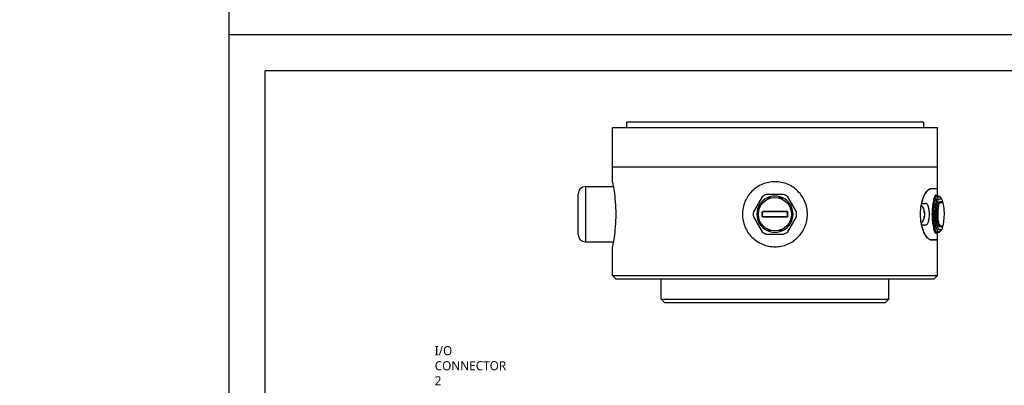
# Model space of a CAD drawing. Header units: millimetres. Extents: x 0 to 4378, y 0 to 2376.
# Tile 133 of 212: x 3306 to 3579, y 200 to 301. Entities that reach past the tile are written whole.
import ezdxf
from ezdxf.enums import TextEntityAlignment as Align

# ---------------------------------------------------------------- set-up
doc = ezdxf.new("R2010")
doc.units = ezdxf.units.MM
doc.header["$LTSCALE"] = 0.2
doc.layers.add('05_Section Line', color=3, linetype='Continuous')
doc.styles.add('Rainbow-2.5 Style', font='malgunsl.ttf')
doc.styles.add('Rainbow-5.0 Style', font='malgunsl.ttf')

# ---------------------------------------------------------------- blocks, each defined once
blk = doc.blocks.new('A$C869fea471123')
blk.add_lwpolyline([(0, 594), (841, 594), (841, 0), (0, 0)], close=True)
at = {"linetype": 'Continuous', "style": 'Rainbow-5.0 Style'}
for tag, p in [('PART_NAME', (743.885, 109.38)), ('DRAWING_NO', (729.868, 91.859)), ('REV', (803.455, 91.859)), ('제도', (768.414, 74.199)), ('DATE_1', (803.455, 74.199)), ('SCALE', (680.81, 69.082)), ('MATERIAL', (722.86, 69.082)), ('검도', (768.414, 60.182)), ('DATE_2', (803.455, 60.182)), ('승인', (768.414, 46.165)), ('DATE_3', (803.455, 46.165)), ('REFERENCE', (722.86, 41.049)), ('PAGE', (768.414, 32.288))]:
    blk.add_attdef(tag, text='', height=5.006, dxfattribs=at).set_placement(p, align=Align.MIDDLE_CENTER)
blk = doc.blocks.new('A$C0764560f')
for p, q in [((41.1, 50), (-41.1, 50)), ((-41.1, 50), (-41.1, 48.5)), ((41.1, 50), (41.1, 48.5)), ((-45, 48.5), (45, 48.5)), ((-45, 37.55), (-45, 48.5)), ((45, 37.55), (45, 48.5)), ((45, 37.55), (-45, 37.55)), ((45, 37.5), (-45, 37.5)), ((-45, 33.5), (-45, 37.5)), ((-43, 37.5), (-43, 37.55)), ((43, 37.5), (43, 37.55)), ((45, 31.55), (45, 37.5)), ((-54.5, 18.85), (-54.5, 30.15)), ((-52.5, 32.15), (-52.5, 16.85)), ((-52.5, 32.15), (-44.75, 32.15)), ((2.4, 30), (-2.4, 30)), ((42.82, 31.5), (43.08, 31.5)), ((45, 31.55), (43.08, 31.55)), ((45, 31.5), (43.08, 31.5)), ((45, 29.75), (45, 31.5)), ((-3.56, 29.33), (-5.96, 25.17)), ((-2.18, 29), (-0.95, 29)), ((0.95, 29), (2.18, 29)), ((5.96, 25.17), (3.56, 29.33)), ((40.61, 27.5), (40.64, 27.5)), ((40.64, 27.5), (41.67, 27.5)), ((44.82, 29.5), (44.29, 29.5)), ((44.55, 29.75), (45, 29.75)), ((44.83, 29.5), (44.82, 29.5)), ((45.33, 29.5), (45.18, 29.5)), ((46.13, 28.8), (45.73, 29.31)), ((-3.51, 25.05), (-3.51, 23.95)), ((-3.5, 23.95), (-3.5, 25.05)), ((3.3, 25.26), (-3.3, 25.26)), ((-3.3, 25.25), (3.3, 25.25)), ((3.5, 25.05), (3.5, 23.95)), ((3.51, 23.95), (3.51, 25.05)), ((41.34, 25.24), (41.33, 25.24)), ((41.39, 25.1), (41.33, 25.1)), ((41.34, 24.98), (41.33, 24.98)), ((41.44, 25.17), (41.44, 25.17)), ((-5.96, 23.83), (-3.56, 19.67)), ((3.3, 23.75), (-3.3, 23.75)), ((-3.3, 23.74), (3.3, 23.74)), ((3.56, 19.67), (5.96, 23.83)), ((41.33, 23.69), (41.34, 23.69)), ((41.39, 23.9), (41.34, 23.9)), ((41.44, 23.83), (41.44, 23.83)), ((-0.95, 20), (-2.18, 20)), ((2.18, 20), (0.95, 20)), ((40.64, 21.5), (40.61, 21.5)), ((41.67, 21.5), (40.64, 21.5)), ((44.82, 19.5), (44.29, 19.5)), ((45, 19.25), (44.55, 19.25)), ((45, 17.5), (45, 19.25)), ((45.73, 19.69), (46.13, 20.2)), ((-52.5, 16.85), (-44.75, 16.85)), ((-2.4, 19), (2.4, 19)), ((42.82, 17.5), (43.08, 17.5)), ((43.08, 17.5), (45, 17.5)), ((43.08, 17.45), (45, 17.45)), ((45, 7.5), (45, 17.45)), ((-45, 7.5), (-45, 15.5)), ((-45, 7.5), (45, 7.5)), ((-44, 6.5), (-45, 7.5)), ((44, 6.5), (-44, 6.5)), ((-31.5, 1), (-31.5, 6.5)), ((31.5, 1), (31.5, 6.5)), ((44, 6.5), (45, 7.5)), ((-31.5, 1), (31.5, 1)), ((-30.5, 0), (-31.5, 1)), ((30.5, 0), (-30.5, 0)), ((30.5, 0), (31.5, 1))]:
    blk.add_line(p, q)
blk.add_circle((0, 24.5), 4.6)
for centre, radius, start, end in [((-52.5, 30.15), 2, 90, 180), ((0, 24.5), 6, 113.5565, 126.4435), ((0, 24.5), 6, 53.5565, 66.4435), ((0, 24.5), 5, 115.8419, 244.1581), ((0, 24.5), 5, 64.1581, 115.8419), ((0, 24.5), 5, 295.8419, 64.1581), ((45.33, 29), 0.5, 38.2408, 90), ((46.71, 27.93), 0.35, 167.8638, 220.3428), ((0, 24.5), 6, 173.5565, 186.4435), ((0, 24.5), 6, 353.5565, 6.4435), ((37.75, 24.5), 3.75, 10.2162, 42.4508), ((37.75, 24.5), 3.75, 317.5492, 349.7838), ((0, 24.5), 6, 233.5565, 246.4435), ((0, 24.5), 5, 244.1581, 295.8419), ((0, 24.5), 6, 293.5565, 306.4435), ((45.33, 20), 0.5, 270, 321.759), ((46.71, 21.07), 0.35, 139.6572, 192.1362), ((-52.5, 18.85), 2, 180, 270)]:
    blk.add_arc(centre, radius, start, end)
for centre, major_axis, ratio, start_param, end_param in [((44.74, 28.97), (0.254, -0.431), 0.977664, 1.601103, 2.598599), ((44.82, 29), (0, 0.5), 0.98325, 5.291524, 6.283761), ((45, 29), (0, 0.5), 0.991206, 5.326753, 6.283185), ((45.18, 29), (0, 0.5), 0.996293, 5.341911, 6.283185), ((-3.51, 25.05), (0.01, 0), 0.052387, 0, 1.893438), ((-3.3, 25.26), (0, -0.01), 0.298808, 4.643681, 6.283185), ((3.3, 25.26), (0, -0.01), 0.298808, 0, 1.639504), ((3.51, 25.05), (-0.01, 0), 0.052387, 4.389747, 6.283185), ((38.97, 23.7), (-1.82, -2.79), 0.536126, 2.361892, 2.544973), ((37.75, 24.73), (3.74, 0), 0.652025, 0.23258, 0.303634), ((37.75, 24.34), (3.69, 0), 0.758197, 0.23258, 0.251036), ((37.75, 24.27), (3.74, 0), 0.652025, 0.23258, 0.303634), ((37.75, 24.69), (3.69, 0), 0.652025, 0.23258, 0.244145), ((41.34, 25.28), (0.047, 0.0171), 0.737783, 4.450524, 6.10249), ((41.34, 24.95), (0.0477, 0.0149), 0.63447, 0.000119, 1.37512), ((41.34, 24.83), (0.047, 0.0171), 0.737783, 5.94015, 6.283185), ((-3.51, 23.95), (0.01, 0), 0.052387, 4.389747, 6.283185), ((-3.3, 23.74), (0, 0.01), 0.298808, 0, 1.639504), ((3.3, 23.74), (0, 0.01), 0.298808, 4.643681, 6.283185), ((3.51, 23.95), (-0.01, 0), 0.052387, 0, 1.893438), ((37.75, 24.7), (3.74, 0), 0.758197, 5.979551, 6.050606), ((38.97, 25.43), (2.01, -2.65), 0.461052, 0.454805, 0.637887), ((37.75, 24.3), (3.74, 0), 0.758197, 5.979551, 6.050606), ((37.75, 24.34), (3.69, 0), 0.758197, 6.039465, 6.050606), ((41.34, 23.66), (0.0477, -0.0149), 0.63447, 0.114506, 1.766473), ((41.34, 24.05), (0.0477, -0.0149), 0.63447, 0, 0.276847), ((44.11, 21.47), (0.487, 0.112), 0.663939, 4.561201, 5.479211), ((44.83, 20), (0.002, -0.5), 0.982972, 6.279895, 7.27262), ((44.88, 20), (0, -0.5), 0.988898, 0, 0.972118), ((45, 20), (0, -0.5), 0.992022, 0.000002, 0.955803)]:
    blk.add_ellipse(centre, major_axis=major_axis, ratio=ratio, start_param=start_param, end_param=end_param)
for points, knots in [([(-45, 33.5), (-45, 33.5), (-44.95, 33.27), (-44.78, 32.35), (-44.66, 31.66), (-44.43, 30.07), (-44.31, 29.06), (-44.14, 26.84), (-44.09, 25.63), (-44.09, 23.37), (-44.14, 22.16), (-44.31, 19.94), (-44.43, 18.93), (-44.66, 17.34), (-44.78, 16.65), (-44.95, 15.73), (-45, 15.5), (-45, 15.5)], [1.360025, 1.360025, 1.360025, 1.360025, 1.700021, 1.700021, 2.040018, 2.040018, 2.380034, 2.380034, 2.72005, 2.72005, 3.060065, 3.060065, 3.400081, 3.400081, 3.740078, 3.740078, 4.080074, 4.080074, 4.080074, 4.080074]), ([(0, 15.5), (-1.13, 15.5), (-2.34, 15.73), (-4.56, 16.65), (-5.57, 17.34), (-7.16, 18.93), (-7.85, 19.94), (-8.77, 22.16), (-9, 23.37), (-9, 24.5), (-9, 25.63), (-8.77, 26.84), (-7.85, 29.06), (-7.16, 30.07), (-5.57, 31.66), (-4.56, 32.35), (-2.34, 33.27), (-1.13, 33.5), (1.13, 33.5), (2.34, 33.27), (4.56, 32.35), (5.57, 31.66), (7.16, 30.07), (7.85, 29.06), (8.77, 26.84), (9, 25.63), (9, 23.37), (8.77, 22.16), (7.85, 19.94), (7.16, 18.93), (5.57, 17.34), (4.56, 16.65), (2.34, 15.73), (1.13, 15.5), (0, 15.5)], [-1.360025, -1.360025, -1.360025, -1.360025, -1.020028, -1.020028, -0.680031, -0.680031, -0.340016, -0.340016, 0, 0, 0, 0.340016, 0.340016, 0.680031, 0.680031, 1.020028, 1.020028, 1.360025, 1.360025, 1.700021, 1.700021, 2.040018, 2.040018, 2.380034, 2.380034, 2.72005, 2.72005, 3.060065, 3.060065, 3.400081, 3.400081, 3.740078, 3.740078, 4.080074, 4.080074, 4.080074, 4.080074]), ([(43.08, 17.45), (42.81, 17.45), (42.48, 17.63), (41.83, 18.38), (41.5, 18.93), (40.96, 20.19), (40.71, 20.96), (40.38, 22.67), (40.29, 23.61), (40.29, 24.5), (40.29, 25.39), (40.38, 26.33), (40.71, 28.04), (40.96, 28.81), (41.5, 30.07), (41.83, 30.62), (42.48, 31.37), (42.81, 31.55), (43.08, 31.55)], [3.254502, 3.254502, 3.254502, 3.254502, 3.538756, 3.538756, 3.82301, 3.82301, 4.089309, 4.089309, 4.355608, 4.355608, 4.355608, 4.621907, 4.621907, 4.888206, 4.888206, 5.172461, 5.172461, 5.456715, 5.456715, 5.456715, 5.456715]), ([(40.64, 27.5), (40.8, 28.21), (41.01, 28.86), (41.51, 30.03), (41.84, 30.58), (42.49, 31.32), (42.81, 31.5), (43.08, 31.5)], [-1.8623107, -1.8623107, -1.8623107, -1.8623107, -1.6334869, -1.6334869, -1.351299, -1.351299, -1.0691111, -1.0691111, -1.0691111, -1.0691111]), ([(41.67, 21.5), (41.82, 21.5), (41.98, 21.57), (42.26, 21.89), (42.38, 22.12), (42.57, 22.67), (42.64, 23), (42.74, 23.73), (42.77, 24.13), (42.77, 24.87), (42.74, 25.27), (42.64, 26), (42.57, 26.33), (42.38, 26.88), (42.26, 27.11), (41.98, 27.43), (41.82, 27.5), (41.67, 27.5)], [0.4737562, 0.4737562, 0.4737562, 0.4737562, 0.5949929, 0.5949929, 0.7162296, 0.7162296, 0.8287, 0.8287, 0.9411705, 0.9411705, 1.0536409, 1.0536409, 1.1661113, 1.1661113, 1.287348, 1.287348, 1.4085847, 1.4085847, 1.4085847, 1.4085847]), ([(44.55, 29.75), (44.45, 29.75), (44.34, 29.62), (44.09, 29.08), (43.96, 28.67), (43.75, 27.74), (43.65, 27.15), (43.52, 25.86), (43.48, 25.16), (43.48, 24.5), (43.48, 23.84), (43.52, 23.14), (43.65, 21.85), (43.75, 21.26), (43.96, 20.33), (44.09, 19.92), (44.34, 19.38), (44.45, 19.25), (44.55, 19.25)], [2.38479, 2.38479, 2.38479, 2.38479, 2.586187, 2.586187, 2.787584, 2.787584, 2.985592, 2.985592, 3.1836, 3.1836, 3.1836, 3.381607, 3.381607, 3.579615, 3.579615, 3.781012, 3.781012, 3.982409, 3.982409, 3.982409, 3.982409]), ([(44.74, 29.47), (44.68, 29.43), (44.61, 29.35), (44.54, 29.23), (44.48, 29.11), (44.41, 28.95), (44.35, 28.76), (44.18, 28.24), (44.01, 27.47), (43.91, 26.56), (43.81, 25.68), (43.77, 24.67), (43.81, 23.71), (43.85, 22.75), (43.97, 21.84), (44.11, 21.13)], [29.320299, 29.320299, 29.320299, 29.320299, 30.445926, 30.445926, 30.445926, 31.569962, 31.569962, 31.569962, 34.626055, 34.626055, 34.626055, 37.588325, 37.588325, 37.588325, 40.54746, 40.54746, 40.54746, 40.54746]), ([(45.15, 29.23), (45.14, 29.23), (45.13, 29.22), (45.13, 29.22), (45.11, 29.2), (45.09, 29.19), (45.07, 29.16), (45.05, 29.13), (45.02, 29.1), (44.99, 29.06), (44.98, 29.04), (44.96, 29.01), (44.95, 28.99), (44.92, 28.94), (44.89, 28.89), (44.86, 28.82), (44.84, 28.76), (44.81, 28.69), (44.78, 28.62), (44.77, 28.59), (44.76, 28.57), (44.75, 28.54), (44.7, 28.4), (44.65, 28.23), (44.6, 28.05), (44.56, 27.94), (44.53, 27.82), (44.5, 27.69), (44.46, 27.49), (44.42, 27.29), (44.38, 27.07), (44.35, 26.87), (44.32, 26.66), (44.29, 26.44), (44.26, 26.24), (44.24, 26.04), (44.23, 25.82), (44.21, 25.61), (44.19, 25.39), (44.19, 25.17), (44.18, 24.96), (44.17, 24.75), (44.17, 24.55), (44.17, 24.53), (44.17, 24.52), (44.17, 24.5), (44.17, 24.3), (44.18, 24.09), (44.18, 23.89), (44.19, 23.84), (44.19, 23.8), (44.19, 23.75), (44.2, 23.55), (44.21, 23.34), (44.23, 23.14), (44.25, 22.94), (44.27, 22.75), (44.29, 22.56), (44.31, 22.38), (44.34, 22.2), (44.37, 22.03), (44.39, 21.86), (44.42, 21.7), (44.45, 21.55), (44.47, 21.47), (44.49, 21.39), (44.51, 21.31)], [-14.713765, -14.713765, -14.713765, -14.713765, -14.589323, -14.589323, -14.589323, -14.28202, -14.28202, -14.28202, -13.840399, -13.840399, -13.840399, -13.632162, -13.632162, -13.632162, -13.172161, -13.172161, -13.172161, -12.712506, -12.712506, -12.712506, -12.556898, -12.556898, -12.556898, -11.717464, -11.717464, -11.717464, -11.181982, -11.181982, -11.181982, -10.377562, -10.377562, -10.377562, -9.65029, -9.65029, -9.65029, -8.978607, -8.978607, -8.978607, -8.295998, -8.295998, -8.295998, -7.659645, -7.659645, -7.659645, -7.613388, -7.613388, -7.613388, -6.992464, -6.992464, -6.992464, -6.851735, -6.851735, -6.851735, -6.210391, -6.210391, -6.210391, -5.581077, -5.581077, -5.581077, -4.963736, -4.963736, -4.963736, -4.369309, -4.369309, -4.369309, -4.047932, -4.047932, -4.047932, -4.047932]), ([(46.13, 20.2), (46.13, 20.2), (46.13, 20.2), (46.12, 20.2), (46.09, 20.2), (46.04, 20.2), (46, 20.2), (45.94, 20.2), (45.92, 20.2), (45.87, 20.2), (45.83, 20.2), (45.79, 20.2), (45.78, 20.2), (45.75, 20.2), (45.73, 20.2), (45.65, 20.2), (45.59, 20.2), (45.53, 20.21), (45.51, 20.21), (45.48, 20.22), (45.47, 20.23), (45.43, 20.26), (45.41, 20.28), (45.3, 20.4), (45.24, 20.52), (45.16, 20.72), (45.11, 20.86), (45, 21.22), (44.95, 21.41), (44.83, 21.95), (44.76, 22.44), (44.66, 23.44), (44.63, 23.95), (44.63, 25.11), (44.67, 25.63), (44.75, 26.5), (44.82, 27), (45.01, 27.85), (45.11, 28.16), (45.31, 28.63), (45.41, 28.76), (45.52, 28.79), (45.53, 28.79), (45.61, 28.8), (45.67, 28.8), (45.77, 28.8), (45.8, 28.8), (45.85, 28.8), (45.86, 28.8), (45.92, 28.8), (45.97, 28.8), (46.05, 28.8), (46.08, 28.8), (46.12, 28.8), (46.13, 28.79), (46.13, 28.8)], [-2.688347, -2.688347, -2.688347, -2.688347, -2.679083, -2.679083, -2.644173, -2.644173, -2.611691, -2.611691, -2.599174, -2.599174, -2.579437, -2.579437, -2.576718, -2.576718, -2.566053, -2.566053, -2.54293, -2.54293, -2.534512, -2.534512, -2.52933, -2.52933, -2.516946, -2.516946, -2.483003, -2.483003, -2.427568, -2.427568, -2.365267, -2.365267, -2.192536, -2.192536, -2.035788, -2.035788, -1.838596, -1.838596, -1.524089, -1.524089, -1.194809, -1.194809, -0.786583, -0.786583, -0.751501, -0.751501, -0.610619, -0.610619, -0.501094, -0.501094, -0.44721, -0.44721, -0.271009, -0.271009, -0.119301, -0.119301, -0.000001, -0.000001, -0.000001, -0.000001]), ([(45, 29.5), (44.96, 29.5), (44.93, 29.5), (44.89, 29.5), (44.89, 29.5), (44.89, 29.5)], [27.5815465, 27.5815465, 27.5815465, 27.5815465, 28.3621905, 28.3621905, 28.3622026, 28.3622026, 28.3622026, 28.3622026]), ([(46.37, 21), (46.37, 21), (46.35, 21), (46.31, 21), (46.29, 21), (46.22, 21), (46.19, 21), (46.12, 21), (46.09, 21), (46, 21), (45.94, 21), (45.84, 21), (45.82, 21), (45.74, 21), (45.68, 20.98), (45.56, 21.09), (45.51, 21.13), (45.43, 21.27), (45.39, 21.36), (45.31, 21.58), (45.27, 21.71), (45.21, 21.94), (45.19, 22.02), (45.1, 22.44), (45.04, 22.83), (44.99, 23.41), (44.97, 23.63), (44.95, 24.06), (44.95, 24.28), (44.95, 24.72), (44.95, 24.94), (44.97, 25.37), (44.99, 25.59), (45.04, 26.18), (45.1, 26.57), (45.19, 26.99), (45.21, 27.06), (45.27, 27.29), (45.31, 27.42), (45.39, 27.64), (45.43, 27.73), (45.52, 27.87), (45.56, 27.92), (45.68, 28.02), (45.74, 28), (45.82, 28), (45.84, 28), (45.94, 28), (46, 28), (46.09, 28), (46.12, 28), (46.19, 28), (46.22, 28), (46.29, 28), (46.31, 28), (46.35, 28), (46.37, 28), (46.37, 28)], [0.000001, 0.000001, 0.000001, 0.000001, 0.130424, 0.130424, 0.25906, 0.25906, 0.367486, 0.367486, 0.443838, 0.443838, 0.557859, 0.557859, 0.602084, 0.602084, 0.805992, 0.805992, 0.904692, 0.904692, 1.009498, 1.009498, 1.123831, 1.123831, 1.182474, 1.182474, 1.432066, 1.432066, 1.570103, 1.570103, 1.705845, 1.705845, 1.842069, 1.842069, 1.980715, 1.980715, 2.236845, 2.236845, 2.29742, 2.29742, 2.416042, 2.416042, 2.524708, 2.524708, 2.626676, 2.626676, 2.837937, 2.837937, 2.881796, 2.881796, 2.994954, 2.994954, 3.070688, 3.070688, 3.17818, 3.17818, 3.305698, 3.305698, 3.435158, 3.435158, 3.435158, 3.435158]), ([(46.44, 27.7), (46.44, 27.7), (46.39, 27.7), (46.3, 27.7), (46.22, 27.7), (46.09, 27.7), (45.9, 27.7), (45.86, 27.7), (45.82, 27.7), (45.77, 27.7), (45.77, 27.7), (45.76, 27.7), (45.76, 27.7), (45.71, 27.7), (45.66, 27.66), (45.61, 27.61), (45.51, 27.5), (45.42, 27.28), (45.33, 26.99), (45.25, 26.7), (45.18, 26.31), (45.13, 25.89), (45.09, 25.46), (45.06, 24.98), (45.06, 24.5), (45.06, 24.47), (45.06, 24.44), (45.06, 24.41), (45.06, 23.96), (45.09, 23.52), (45.13, 23.11), (45.18, 22.69), (45.25, 22.3), (45.33, 22.01), (45.42, 21.72), (45.51, 21.5), (45.61, 21.39), (45.66, 21.34), (45.71, 21.3), (45.76, 21.3), (45.76, 21.3), (45.77, 21.3), (45.77, 21.3), (45.82, 21.3), (45.86, 21.3), (45.9, 21.3), (46.09, 21.3), (46.22, 21.3), (46.3, 21.3), (46.39, 21.3), (46.44, 21.3), (46.44, 21.3)], [-23.048513, -23.048513, -23.048513, -23.048513, -20.176535, -20.176535, -20.176535, -17.304146, -17.304146, -17.304146, -16.64962, -16.64962, -16.64962, -16.586181, -16.586181, -16.586181, -15.863062, -15.863062, -15.863062, -14.416115, -14.416115, -14.416115, -12.970166, -12.970166, -12.970166, -11.524349, -11.524349, -11.524349, -11.433119, -11.433119, -11.433119, -10.078531, -10.078531, -10.078531, -8.632583, -8.632583, -8.632583, -7.186366, -7.186366, -7.186366, -6.463139, -6.463139, -6.463139, -6.399081, -6.399081, -6.399081, -5.744553, -5.744553, -5.744553, -2.872165, -2.872165, -2.872165, 0, 0, 0, 0]), ([(45.4, 29.29), (45.36, 29.29), (45.34, 29.29), (45.3, 29.28), (45.28, 29.28), (45.26, 29.28), (45.24, 29.27)], [-1.151126, -1.151126, -1.151126, -1.151126, -0.373146, -0.373146, -0.373146, 0.043319, 0.043319, 0.043319, 0.043319]), ([(46.44, 27.7), (46.79, 26.26), (46.9, 24.74), (46.7, 22.6), (46.59, 21.94), (46.44, 21.3)], [0, 0, 0, 0, 0.4453288, 0.4453288, 0.6437805, 0.6437805, 0.6437805, 0.6437805]), ([(3.3, 25.26), (3.37, 25.26), (3.45, 25.22), (3.48, 25.16), (3.5, 25.14), (3.5, 25.11), (3.51, 25.09), (3.51, 25.08), (3.51, 25.06), (3.51, 25.05)], [0, 0, 0, 0, 0.673247, 0.673247, 0.673247, 0.882394, 0.882394, 0.882394, 1, 1, 1, 1]), ([(3.5, 25.05), (3.5, 25.06), (3.5, 25.08), (3.5, 25.09), (3.49, 25.11), (3.48, 25.13), (3.47, 25.15), (3.44, 25.21), (3.37, 25.25), (3.3, 25.25)], [0, 0, 0, 0, 0.117377, 0.117377, 0.117377, 0.32617, 0.32617, 0.32617, 1, 1, 1, 1]), ([(41.32, 25.44), (41.32, 25.45), (41.32, 25.45), (41.32, 25.46), (41.32, 25.46), (41.32, 25.46)], [-0.001560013, -0.001560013, -0.001560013, -0.001560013, 0, 0, 0.000139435, 0.000139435, 0.000139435, 0.000139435]), ([(41.32, 25), (41.32, 25.03), (41.32, 25.06), (41.33, 25.12), (41.33, 25.15), (41.33, 25.21), (41.33, 25.24), (41.33, 25.3), (41.33, 25.33), (41.32, 25.39), (41.32, 25.41), (41.32, 25.44)], [4.625852, 4.625852, 4.625852, 4.625852, 4.6607622, 4.6607622, 4.6956724, 4.6956724, 4.7305826, 4.7305826, 4.7654929, 4.7654929, 4.8004031, 4.8004031, 4.8004031, 4.8004031]), ([(41.32, 25), (41.32, 25), (41.32, 25), (41.32, 25), (41.32, 25), (41.32, 25), (41.32, 25), (41.32, 25)], [0.019051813, 0.019051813, 0.019051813, 0.019051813, 0.019356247, 0.019356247, 0.021822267, 0.021822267, 0.021991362, 0.021991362, 0.021991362, 0.021991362]), ([(41.39, 24.84), (41.38, 24.85), (41.38, 24.86), (41.37, 24.89), (41.37, 24.9), (41.36, 24.92), (41.35, 24.93), (41.34, 24.95), (41.34, 24.96), (41.33, 24.98), (41.32, 24.99), (41.32, 25)], [4.94496876, 4.94496876, 4.94496876, 4.94496876, 4.9581538, 4.9581538, 4.97133883, 4.97133883, 4.98452387, 4.98452387, 4.99770891, 4.99770891, 5.01083028, 5.01083028, 5.01083028, 5.01083028]), ([(41.34, 25.24), (41.36, 25.19), (41.38, 25.12), (41.39, 25.1), (41.39, 25.1)], [-0.0872529, -0.0872529, -0.0872529, -0.0872529, -0.0623235, -0.0477541, -0.0477541, -0.0477541, -0.0477541]), ([(41.34, 25.1), (41.34, 25.09), (41.35, 25.08), (41.35, 25.06), (41.36, 25.05), (41.37, 25.03), (41.37, 25.01), (41.38, 24.99), (41.38, 24.98), (41.39, 24.96)], [1.28939378, 1.28939378, 1.28939378, 1.28939378, 1.29807773, 1.29807773, 1.31145733, 1.31145733, 1.32483694, 1.32483694, 1.33821654, 1.33821654, 1.33821654, 1.33821654]), ([(41.44, 25.17), (41.44, 25.15), (41.44, 25.16), (41.41, 25.24), (41.39, 25.29)], [0.03868864, 0.03868864, 0.03868864, 0.03868864, 0.0623235, 0.0872529, 0.0872529, 0.0872529, 0.0872529]), ([(41.44, 25.17), (41.44, 25.16), (41.44, 25.16), (41.44, 25.15), (41.44, 25.15), (41.44, 25.14), (41.44, 25.14), (41.44, 25.13), (41.44, 25.13), (41.44, 25.12), (41.43, 25.12), (41.42, 25.11), (41.42, 25.11), (41.41, 25.1), (41.41, 25.1), (41.4, 25.1), (41.4, 25.1), (41.39, 25.1)], [0, 0, 0, 0, 0.00505202, 0.00505202, 0.0063808, 0.0063808, 0.00730465, 0.00730465, 0.00822858, 0.00822858, 0.01009984, 0.01009984, 0.01196662, 0.01196662, 0.01316123, 0.01316123, 0.01442033, 0.01442033, 0.01442033, 0.01442033]), ([(41.39, 24.96), (41.4, 24.91), (41.42, 24.85), (41.43, 24.73), (41.44, 24.67), (41.44, 24.57), (41.44, 24.54), (41.44, 24.5)], [0, 0, 0, 0, 0.02004055, 0.02004055, 0.03907107, 0.03907107, 0.04970505, 0.04970505, 0.04970505, 0.04970505]), ([(41.39, 24.84), (41.4, 24.8), (41.41, 24.75), (41.43, 24.63), (41.44, 24.57), (41.44, 24.44), (41.44, 24.38), (41.43, 24.27), (41.43, 24.21), (41.41, 24.11), (41.4, 24.07), (41.39, 24.04)], [0.00000314, 0.00000314, 0.00000314, 0.00000314, 0.02014453, 0.02014453, 0.03967171, 0.03967171, 0.05760673, 0.05760673, 0.0752983, 0.0752983, 0.08973576, 0.08973576, 0.08973576, 0.08973576]), ([(41.39, 24.83), (41.42, 24.75), (41.45, 24.56), (41.44, 24.26), (41.41, 24.11), (41.39, 24.05)], [0, 0, 0, 0, 0.0373941, 0.0623235, 0.0872529, 0.0872529, 0.0872529, 0.0872529]), ([(-3.3, 23.74), (-3.37, 23.74), (-3.45, 23.78), (-3.48, 23.84), (-3.5, 23.86), (-3.5, 23.89), (-3.51, 23.91), (-3.51, 23.92), (-3.51, 23.94), (-3.51, 23.95)], [0, 0, 0, 0, 0.673247, 0.673247, 0.673247, 0.882394, 0.882394, 0.882394, 1, 1, 1, 1]), ([(-3.5, 23.95), (-3.5, 23.94), (-3.5, 23.92), (-3.5, 23.91), (-3.49, 23.89), (-3.48, 23.87), (-3.47, 23.85), (-3.44, 23.79), (-3.37, 23.75), (-3.3, 23.75)], [0, 0, 0, 0, 0.117377, 0.117377, 0.117377, 0.32617, 0.32617, 0.32617, 1, 1, 1, 1]), ([(41.32, 23.85), (41.32, 23.86), (41.33, 23.88), (41.34, 23.9), (41.34, 23.91), (41.35, 23.94), (41.36, 23.95), (41.37, 23.97), (41.37, 23.99), (41.38, 24.01), (41.38, 24.02), (41.39, 24.04)], [4.41291117, 4.41291117, 4.41291117, 4.41291117, 4.42629077, 4.42629077, 4.43967038, 4.43967038, 4.45304999, 4.45304999, 4.46642959, 4.46642959, 4.4798092, 4.4798092, 4.4798092, 4.4798092]), ([(41.32, 23.85), (41.32, 23.85), (41.32, 23.85), (41.32, 23.85), (41.32, 23.85), (41.32, 23.85), (41.32, 23.85), (41.32, 23.85)], [-0.002123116, -0.002123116, -0.002123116, -0.002123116, -0.002033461, -0.002033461, 0, 0, 0.000139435, 0.000139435, 0.000139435, 0.000139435]), ([(41.32, 23.47), (41.32, 23.49), (41.32, 23.52), (41.33, 23.57), (41.33, 23.59), (41.33, 23.64), (41.33, 23.67), (41.33, 23.72), (41.33, 23.75), (41.32, 23.8), (41.32, 23.82), (41.32, 23.85)], [4.6240692, 4.6240692, 4.6240692, 4.6240692, 4.6589964, 4.6589964, 4.6939236, 4.6939236, 4.7288508, 4.7288508, 4.7637779, 4.7637779, 4.7986669, 4.7986669, 4.7986669, 4.7986669]), ([(41.32, 23.47), (41.32, 23.46), (41.32, 23.46), (41.32, 23.46), (41.32, 23.45), (41.32, 23.45)], [-0.001411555, -0.001411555, -0.001411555, -0.001411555, 0, 0, 0.000139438, 0.000139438, 0.000139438, 0.000139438]), ([(41.39, 23.9), (41.39, 23.9), (41.39, 23.89), (41.37, 23.79), (41.34, 23.69)], [-0.04772103, -0.04772103, -0.04772103, -0.04772103, -0.0373941, 0, 0, 0, 0]), ([(41.39, 23.9), (41.4, 23.9), (41.4, 23.9), (41.41, 23.9), (41.42, 23.89), (41.43, 23.89), (41.43, 23.88), (41.44, 23.88), (41.44, 23.87), (41.44, 23.86), (41.44, 23.86), (41.44, 23.85), (41.44, 23.85), (41.44, 23.85), (41.44, 23.84), (41.44, 23.84), (41.44, 23.84), (41.44, 23.83)], [0.00002723, 0.00002723, 0.00002723, 0.00002723, 0.00168942, 0.00168942, 0.0033381, 0.0033381, 0.00504475, 0.00504475, 0.00671016, 0.00671016, 0.00812626, 0.00812626, 0.00946948, 0.00946948, 0.01127783, 0.01127783, 0.0144198, 0.0144198, 0.0144198, 0.0144198]), ([(41.39, 23.65), (41.42, 23.74), (41.44, 23.81), (41.44, 23.83), (41.44, 23.83)], [0, 0, 0, 0, 0.0373941, 0.03868375, 0.03868375, 0.03868375, 0.03868375]), ([(43.08, 17.5), (42.81, 17.5), (42.5, 17.68), (41.86, 18.39), (41.54, 18.93), (41.03, 20.09), (40.81, 20.76), (40.64, 21.5)], [-3.2554904, -3.2554904, -3.2554904, -3.2554904, -2.9782747, -2.9782747, -2.701059, -2.701059, -2.4626244, -2.4626244, -2.4626244, -2.4626244]), ([(44.11, 21.13), (44.18, 20.79), (44.26, 20.49), (44.34, 20.25), (44.43, 20), (44.51, 19.81), (44.59, 19.69), (44.67, 19.56), (44.75, 19.5), (44.83, 19.5)], [40.547469, 40.547469, 40.547469, 40.547469, 41.961481, 41.961481, 41.961481, 43.39093, 43.39093, 43.39093, 44.781017, 44.781017, 44.781017, 44.781017]), ([(44.51, 21.31), (44.53, 21.19), (44.56, 21.08), (44.62, 20.86), (44.65, 20.76), (44.7, 20.59), (44.72, 20.53), (44.77, 20.4), (44.8, 20.33), (44.86, 20.19), (44.89, 20.13), (44.95, 20.01), (44.97, 19.96), (45.02, 19.89), (45.04, 19.87), (45.08, 19.82), (45.1, 19.8), (45.13, 19.78), (45.14, 19.77), (45.17, 19.75), (45.19, 19.74), (45.22, 19.73), (45.23, 19.73), (45.24, 19.73)], [-4.047849, -4.047849, -4.047849, -4.047849, -3.541781, -3.541781, -3.049341, -3.049341, -2.700097, -2.700097, -2.283262, -2.283262, -1.782898, -1.782898, -1.331638, -1.331638, -1.020267, -1.020267, -0.705658, -0.705658, -0.532051, -0.532051, -0.183081, -0.183081, 0, 0, 0, 0]), ([(45.33, 19.5), (45.33, 19.5), (45.28, 19.5), (45.19, 19.5), (45.14, 19.5), (45.07, 19.5), (45, 19.5)], [-51.159763, -51.159763, -51.159763, -51.159763, -47.767981, -47.767981, -47.767981, -45.967396, -45.967396, -45.967396, -45.967396]), ([(45.4, 19.71), (45.43, 19.71), (45.46, 19.71), (45.48, 19.71), (45.51, 19.71), (45.53, 19.71), (45.55, 19.71), (45.56, 19.71), (45.57, 19.71), (45.58, 19.71), (45.58, 19.71), (45.59, 19.71), (45.59, 19.71), (45.61, 19.7), (45.63, 19.7), (45.65, 19.7), (45.67, 19.7), (45.68, 19.7), (45.69, 19.7), (45.7, 19.7), (45.71, 19.69), (45.72, 19.69), (45.72, 19.69), (45.73, 19.69), (45.73, 19.69)], [-5.189419, -5.189419, -5.189419, -5.189419, -4.516372, -4.516372, -4.516372, -3.843922, -3.843922, -3.843922, -3.462175, -3.462175, -3.462175, -3.38996, -3.38996, -3.38996, -2.542311, -2.542311, -2.542311, -1.71444, -1.71444, -1.71444, -0.856903, -0.856903, -0.856903, 0.000634, 0.000634, 0.000634, 0.000634])]:
    blk.add_open_spline(points, degree=3, knots=knots)
for points in [[(44.82, 29.5), (44.79, 29.5), (44.77, 29.49), (44.74, 29.47)], [(44.89, 29.5), (44.87, 29.5), (44.85, 29.5), (44.82, 29.5)], [(44.83, 29.5), (44.83, 29.5), (44.83, 29.5), (44.83, 29.5)], [(45.18, 29.5), (45.13, 29.5), (45.07, 29.5), (45, 29.5)], [(45.24, 29.27), (45.21, 29.27), (45.18, 29.26), (45.15, 29.23)], [(45.58, 29.29), (45.53, 29.29), (45.48, 29.29), (45.4, 29.29)], [(45.73, 29.31), (45.73, 29.31), (45.68, 29.3), (45.58, 29.29)], [(46.13, 28.8), (46.22, 28.54), (46.29, 28.27), (46.37, 28)], [(-3.51, 25.05), (-3.51, 25.16), (-3.41, 25.26), (-3.3, 25.26)], [(-3.3, 25.25), (-3.4, 25.25), (-3.5, 25.16), (-3.5, 25.05)], [(41.34, 24.98), (41.34, 24.96), (41.35, 24.95), (41.35, 24.93)], [(41.39, 25.1), (41.39, 25.1), (41.39, 25.1), (41.39, 25.1)], [(3.51, 23.95), (3.51, 23.84), (3.41, 23.74), (3.3, 23.74)], [(3.3, 23.75), (3.4, 23.75), (3.5, 23.84), (3.5, 23.95)], [(41.39, 23.9), (41.39, 23.9), (41.39, 23.9), (41.39, 23.9)], [(44.88, 19.5), (44.86, 19.5), (44.85, 19.5), (44.83, 19.5)], [(44.83, 19.5), (44.84, 19.5), (44.86, 19.5), (44.87, 19.5)], [(44.87, 19.5), (44.87, 19.5), (44.88, 19.5), (44.88, 19.5)], [(44.88, 19.5), (44.92, 19.5), (44.96, 19.5), (45, 19.5)], [(45.24, 19.73), (45.26, 19.72), (45.27, 19.72), (45.29, 19.72)], [(45.29, 19.72), (45.33, 19.71), (45.37, 19.71), (45.4, 19.71)], [(46.37, 21), (46.29, 20.73), (46.22, 20.46), (46.13, 20.2)]]:
    blk.add_open_spline(points, degree=3)
blk = doc.blocks.new('A$C04cd0c3c1123')
blk.add_lwpolyline([(0, 0), (420, 0), (420, 297), (0, 297)], close=True)
at = {"layer": '05_Section Line', "linetype": 'Continuous'}
blk.add_lwpolyline([(410, 10), (410, 287), (10, 287), (10, 10)], close=True, dxfattribs=at)
at = {"linetype": 'Continuous', "style": 'Rainbow-2.5 Style'}
for tag, p in [('PART_NAME', (371.5, 54.62)), ('DRAWING_NO', (364.5, 45.87)), ('REV', (401.25, 45.87)), ('제도', (383.75, 37.06)), ('DATE_1', (401.25, 37.06)), ('SCALE', (340, 34.5)), ('MATERIAL', (361, 34.5)), ('검도', (383.75, 30.06)), ('DATE_2', (401.25, 30.06)), ('승인', (383.75, 23.06)), ('DATE_3', (401.25, 23.06)), ('REFERENCE', (361, 20.5)), ('PAGE', (383.75, 16.12))]:
    blk.add_attdef(tag, text='', height=2.5, dxfattribs=at).set_placement(p, align=Align.MIDDLE_CENTER)

msp = doc.modelspace()

# ---------------------------------------------------------------- block references
at = {"xscale": 4, "yscale": 4, "zscale": 4}
msp.add_blockref('A$C869fea471123', (0, 0), dxfattribs=at)
for name, p in [('A$C04cd0c3c1123', (3364, 0)), ('A$C0764560f', (3515.224, 222.806))]:
    msp.add_blockref(name, p)

# ---------------------------------------------------------------- texts
at = {"insert": (3421.014, 199.943), "char_height": 2.5, "width": 0.16285, "attachment_point": 7, "style": 'Rainbow-2.5 Style'}
msp.add_mtext('I/O CONNECTOR 2', dxfattribs=at)

doc.saveas('drawing.dxf')
